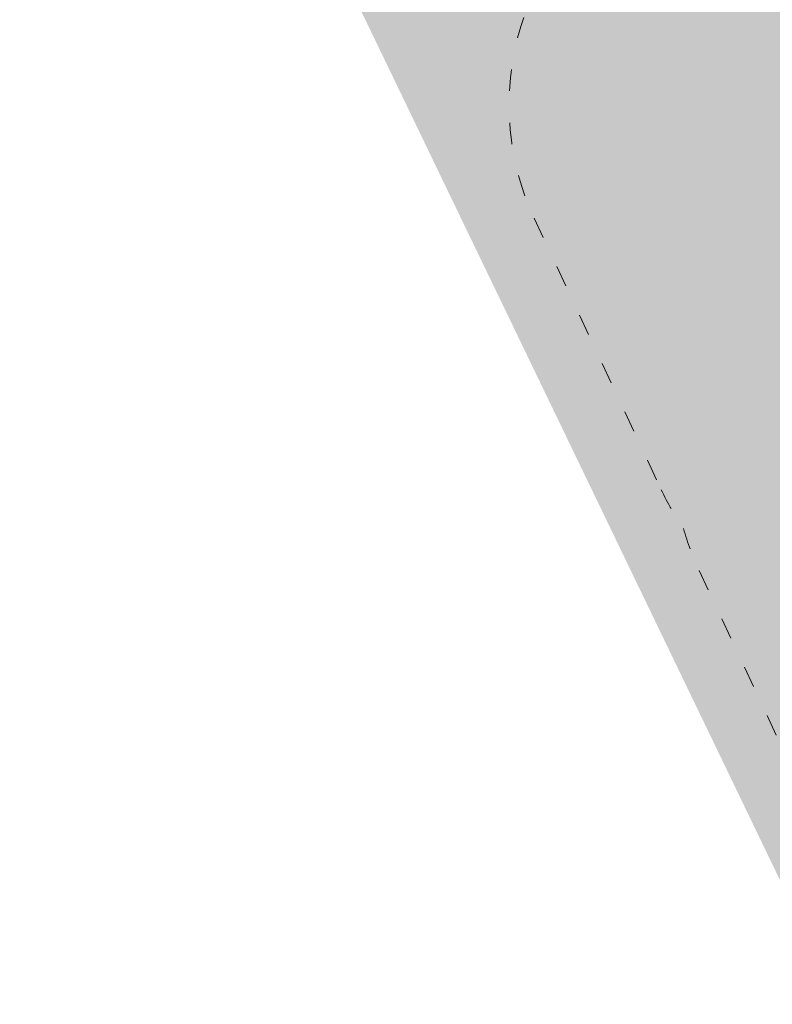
# Model space of a CAD drawing. Header units: millimetres. Extents: x 3267 to 3416, y 1494 to 1704.
# Tile 68 of 256: x 3332.67 to 3336.89, y 1623.22 to 1628.74. Entities that reach past the tile are written whole.
import ezdxf

# ---------------------------------------------------------------- set-up
doc = ezdxf.new("R2010")
doc.units = ezdxf.units.MM
doc.linetypes.add('ACAD_ISO03W100', pattern=[30, 12, -18])
doc.layers.get('0').update_dxf_attribs({"lineweight": 5})
doc.layers.add('1_strefa', color=7, linetype='ACAD_ISO03W100', lineweight=13)
doc.layers.add('1_trawa', color=94, linetype='Continuous', lineweight=13)
picture_1 = doc.add_image_def('image1.jpg', size_in_pixel=(9921, 7015))

msp = doc.modelspace()

# ---------------------------------------------------------------- hatches: boundary and pattern name
at = {"layer": '1_trawa'}
h = msp.add_hatch(dxfattribs=at)
h.set_pattern_fill('GRASS', color=256, scale=0.02)
h.paths.add_polyline_path([(3334.497, 1628.9652), (3339.0975, 1619.4213), (3348.9953, 1624.3562), (3346.994, 1628.7124), (3349.3865, 1629.9737), (3347.1512, 1634.4877)])
h.paths.add_polyline_path([(3321.0102, 1612.4815), (3332.9325, 1618.2285), (3329.2955, 1625.7736), (3317.3732, 1620.0266)])
h.paths.add_polyline_path([(3364.3966, 1640.3923), (3362.9801, 1643.7026), (3354.9045, 1640.1453), (3358.8282, 1631.2377), (3364.4592, 1633.7181), (3363.2067, 1636.6064), (3362.064, 1639.3526)])
h.paths.add_polyline_path([(3329.5269, 1638.0159), (3330.259, 1638.3334), (3326.1318, 1647.8675), (3310.174, 1640.9595), (3309.0511, 1640.4276), (3314.9073, 1627.2944), (3331.8101, 1634.8316), (3331.4478, 1635.579), (3330.2543, 1638.3314), (3329.5269, 1638.0159), (3330.7204, 1635.2636), (3323.8395, 1632.2798), (3322.6459, 1635.0686)])
h.paths.add_polyline_path([(3333.9168, 1643.3717), (3332.2997, 1647.1008), (3342.8733, 1651.6858), (3346.6663, 1648.736), (3348.1226, 1645.1719), (3343.0771, 1642.984), (3341.0397, 1642.0803), (3340.2172, 1643.9238), (3338.841, 1643.327), (3338.0453, 1645.162)])

# ---------------------------------------------------------------- linework, layer by layer
at = {"layer": '1_strefa', "color": 0, "linetype": 'ACAD_ISO03W100', "ltscale": 0.01}
msp.add_lwpolyline([(3336.276, 1629.6206, 0.414214), (3335.5536, 1627.626), (3336.2667, 1626.1028, 0.041811), (3336.3914, 1625.8857, 0.041942), (3336.4785, 1625.6501), (3337.0841, 1624.3566, 0.045598), (3337.2219, 1624.1209, 0.038183), (3337.3028, 1623.9069), (3337.9084, 1622.6135, 0.04941), (3338.0596, 1622.3594, 0.034383), (3338.1339, 1622.1672), (3338.6869, 1620.9861, 0.414214), (3340.6814, 1620.2637), (3341.4891, 1620.6418, 0.414214)], format="xyb", dxfattribs=at)

# ---------------------------------------------------------------- pictures from other files: only their frames are drawn
image = msp.add_image(picture_1, insert=(3267.0464, 1704.245), size_in_units=(210.4454, 148.803), rotation=-90, dxfattribs=dict(fade=42))
image.dxf.flags = 7

doc.saveas('drawing.dxf')
